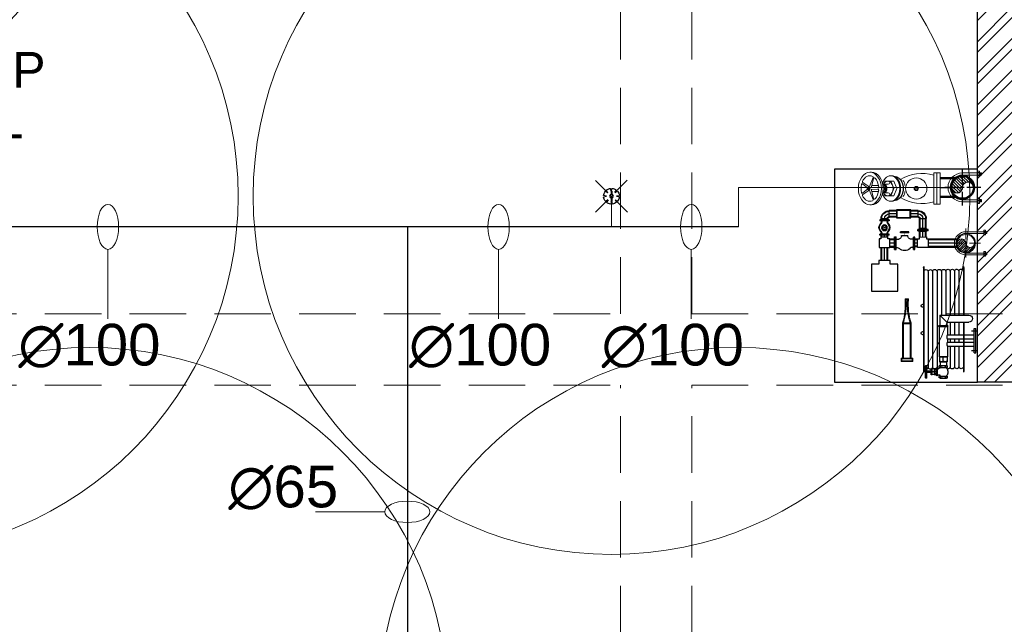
# Model space of a CAD drawing. Header units: inches. Extents: x 113025 to 158499, y 12149 to 30915.
# Tile 90 of 167: x 126995 to 127161, y 21237 to 21339. Entities that reach past the tile are written whole.
import ezdxf

# ---------------------------------------------------------------- set-up
doc = ezdxf.new("R2010")
doc.units = ezdxf.units.IN
doc.header["$MEASUREMENT"] = 0
doc.header["$PDMODE"] = 34
doc.linetypes.add('CENTER', pattern=[50.8, 31.75, -6.35, 6.35, -6.35])
doc.linetypes.add('HIDDEN', pattern=[0.375, 0.25, -0.125])
for name, color, linetype in [('A-COLUMN', 2, 'Continuous'), ('FALSE CELLING ', 255, 'Continuous'), ('PD_025_TEXT', 61, 'Continuous'), ('PP-SPRINKLER', 1, 'Continuous'), ('PPFIRE-F-FIRE BOX', 30, 'Continuous')]:
    doc.layers.add(name, color=color, linetype=linetype)
for name, color, linetype, lineweight in [('FIRE', 1, 'Continuous', 25), ('PD_COLUMN', 2, 'Continuous', 60), ('PD_HATCH', 45, 'Continuous', 9), ('PP-PHC', 1, 'Continuous', 9), ('PP-SPRINKLER PIPE', 1, 'Continuous', 0), ('PP-TEXT', 7, 'Continuous', 40), ('PPFIRE-F- FIRE BOX', 1, 'Continuous', 15), ('PPFIRE-F-RETURN  PIPE', 3, 'Continuous', 0), ('PPFIRE-P-PIPE SUPPORT', 7, 'Continuous', 0), ('SH-SPRINKLAR', 1, 'Continuous', 0)]:
    doc.layers.add(name, color=color, linetype=linetype, lineweight=lineweight)
doc.layers.add('PD_BASE', color=8, linetype='Continuous', transparency=0.5)
doc.styles.get("Standard").update_dxf_attribs({"font": 'arial.ttf', "height": 6})
doc.styles.add('text Ht 200mm', font='arial.ttf')
doc.styles.add('TIMES NEW ROMAN', font='times.ttf')
doc.dimstyles.new('PP-DIM', dxfattribs={"dimtxt": 4, "dimasz": 1, "dimexe": 1, "dimexo": 1, "dimgap": 0.09, "dimtad": 0, "dimdec": 0, "dimzin": 0, "dimdsep": 46, "dimlunit": 4, "dimtxsty": 'TIMES NEW ROMAN', "dimblk": 'ARCHTICK', "dimcen": 0.09, "dimdle": 1, "dimclrd": 256, "dimclre": 256, "dimclrt": 256, "dimadec": 0, "dimazin": 0, "dimtfac": 1, "dimtdec": 4, "dimtofl": 0, "dimtmove": 1, "dimatfit": 3, "dimfxl": 1, "dimtolj": 1, "dimtzin": 0, "dimlwd": -1, "dimlwe": -1, "dimarcsym": 0})

# ---------------------------------------------------------------- blocks, each defined once
blk = doc.blocks.new('columns2')
at = {"layer": 'PD_HATCH', "linetype": 'HIDDEN', "ltscale": 38}
for p, q in [((924, -253), (924, -201.5)), ((936, -253), (936, -201.5)), ((984, -201.5), (984, -253)), ((756, -253), (924, -253)), ((936, -253), (1098, -253)), ((756, -265), (924, -265)), ((924, -408), (924, -265)), ((936, -265), (1098, -265)), ((936, -408), (936, -265))]:
    blk.add_line(p, q, dxfattribs=at)
blk = doc.blocks.new('FIRST FLOOR AR PLAN')
at = {"layer": 'PD_BASE'}
h = blk.add_hatch(dxfattribs=at)
h.set_pattern_fill('ANSI32', color=256, scale=10)
h.set_pattern_definition([(45, (123173.841, 20768.249), (-2.65165, 2.65165), []), (45, (123175.6088, 20768.249), (-2.65165, 2.65165), [])])
h.paths.add_polyline_path([(123176.99, 20811), (123167.99, 20811), (123167.99, 20729.5), (123176.99, 20729.5)])
h.paths.add_polyline_path([(123538.49, 20663.5), (123368.99, 20663.5), (123368.99, 20654.5), (123538.49, 20654.5)])
h.paths.add_polyline_path([(123722.99, 20663.5), (123553.49, 20663.5), (123553.49, 20654.5), (123722.99, 20654.5)])
h.paths.add_polyline_path([(123176.99, 21527.5), (123167.99, 21527.5), (123167.99, 21446), (123176.99, 21446)])
h.paths.add_polyline_path([(123176.99, 21431), (123167.99, 21431), (123167.99, 21291), (123176.99, 21291)])
h.paths.add_polyline_path([(123176.99, 21276), (123167.99, 21276), (123167.99, 21136), (123176.99, 21136)])
h.paths.add_polyline_path([(123176.99, 21121), (123167.99, 21121), (123167.99, 20981), (123176.99, 20981)])
h.paths.add_polyline_path([(123176.99, 20966), (123167.99, 20966), (123167.99, 20826), (123176.99, 20826)])
h.paths.add_polyline_path([(124268.99, 21602.5), (124102.49, 21602.5), (124102.49, 21593.5), (124268.99, 21593.5)])
h.paths.add_polyline_path([(124087.49, 21602.5), (123922.49, 21602.5), (123922.49, 21593.5), (124087.49, 21593.5)])
h.paths.add_polyline_path([(123907.49, 21602.5), (123737.99, 21602.5), (123737.99, 21593.5), (123907.49, 21593.5)])
h.paths.add_polyline_path([(123722.99, 21602.5), (123553.49, 21602.5), (123553.49, 21593.5), (123722.99, 21593.5)])
h.paths.add_polyline_path([(123353.99, 21602.5), (123242.99, 21602.5), (123242.99, 21593.5), (123353.99, 21593.5)])
h.paths.add_polyline_path([(123227.99, 21602.5), (123167.99, 21602.5), (123167.99, 21542.5), (123176.99, 21542.5), (123176.99, 21593.5), (123227.99, 21593.5)])
h.paths.add_polyline_path([(123176.99, 20714.5), (123167.99, 20714.5), (123167.99, 20654.5), (123227.99, 20654.5), (123227.99, 20663.5), (123176.99, 20663.5)])
h.paths.add_polyline_path([(123353.99, 20663.5), (123242.99, 20663.5), (123242.99, 20654.5), (123353.99, 20654.5)])
h.paths.add_polyline_path([(123762.74, 20663.5), (123737.99, 20663.5), (123737.99, 20654.5), (123762.74, 20654.5)])
h.paths.add_polyline_path([(123907.49, 20663.5), (123882.74, 20663.5), (123882.74, 20654.5), (123907.49, 20654.5)])
h.paths.add_polyline_path([(123944.99, 20663.5), (123922.49, 20663.5), (123922.49, 20654.5), (123944.99, 20654.5)])
h.paths.add_polyline_path([(124087.49, 20663.5), (124064.99, 20663.5), (124064.99, 20654.5), (124087.49, 20654.5)])
h.paths.add_polyline_path([(124124.99, 20663.5), (124102.49, 20663.5), (124102.49, 20654.5), (124124.99, 20654.5)])
h.paths.add_polyline_path([(124268.99, 20663.5), (124244.99, 20663.5), (124244.99, 20654.5), (124268.99, 20654.5)])
h.paths.add_polyline_path([(124283.99, 20672.5), (124274.99, 20672.5)])
h.paths.add_polyline_path([(124283.99, 20811), (124274.99, 20811), (124274.99, 20672.5), (124283.99, 20672.5)])
h.paths.add_polyline_path([(124283.99, 20966), (124274.99, 20966), (124274.99, 20826), (124283.99, 20826)])
h.paths.add_polyline_path([(124283.99, 21276), (124274.99, 21276), (124274.99, 20981), (124283.99, 20981)])
h.paths.add_polyline_path([(124283.99, 21584.5), (124274.99, 21584.5), (124274.99, 21446), (124283.99, 21446)])
h.paths.add_polyline_path([(124265.99, 21443), (124160.99, 21443), (124160.99, 21434), (124265.99, 21434)])
h.paths.add_polyline_path([(124160.99, 21431), (124151.99, 21431), (124151.99, 21353), (124160.99, 21353)])
h.paths.add_polyline_path([(124151.99, 21443), (124079.99, 21443), (124079.99, 21434), (124151.99, 21434)])
h.paths.add_polyline_path([(124079.99, 21431), (124070.99, 21431), (124070.99, 21353), (124079.99, 21353)])
h.paths.add_polyline_path([(124070.99, 21443), (123989.99, 21443), (123989.99, 21341), (124016.99, 21341), (124016.99, 21350), (123998.99, 21350), (123998.99, 21434), (124070.99, 21434)])
h.paths.add_polyline_path([(124070.99, 21350), (124052.99, 21350), (124052.99, 21341), (124070.99, 21341)], flags=17)
h.paths.add_polyline_path([(124097.99, 21350), (124079.99, 21350), (124079.99, 21341), (124097.99, 21341)])
h.paths.add_polyline_path([(124151.99, 21350), (124133.99, 21350), (124133.99, 21341), (124151.99, 21341)])
h.paths.add_polyline_path([(124160.99, 21341), (124151.99, 21341), (124151.99, 21278), (124160.99, 21278)])
h.paths.add_polyline_path([(124283.99, 21292), (124274.99, 21292), (124274.99, 21291), (124283.99, 21291)])
h.paths.add_polyline_path([(124283.99, 21431), (124274.99, 21431), (124274.99, 21412), (124283.99, 21412)])
h.paths.add_polyline_path([(123405.74, 21593.5), (123405.74, 21602.5), (123368.99, 21602.5), (123368.99, 21593.5)])
h.paths.add_polyline_path([(123501.74, 21602.5), (123501.74, 21593.5), (123538.49, 21593.5), (123538.49, 21602.5)])
at = {"layer": 'PD_BASE', "lineweight": 30}
for p, q in [((124151.99, 21278), (124151.99, 21341)), ((124160.99, 21278), (124151.99, 21278))]:
    blk.add_line(p, q, dxfattribs=at)
at = {"layer": 'PD_COLUMN'}
blk.add_blockref('columns2', (123167.99, 21542.5), dxfattribs=at)
at = {"layer": 'PD_BASE', "char_height": 6, "width": 137.3386, "attachment_point": 1}
for s, insert in [('\\pi51.834;+10" LVL', (123775.72, 21333.3)), ('\\pi50.086;RAMP UP', (123907.08, 21333.51)), ('\\pi53.395;±00 LVL', (123861.46, 21324.97)), ('\\pi53.395;±00 LVL', (123907.08, 21324.97))]:
    blk.add_mtext(s, dxfattribs=dict(at, insert=insert))
blk = doc.blocks.new('PP-CEILING PENDANT')
at = {"layer": 'SH-SPRINKLAR', "lineweight": -3}
for p, q in [((-16.9, 17), (-75.6, 75.8)), ((17.2, 16.7), (75.4, 75)), ((-24, 0.1), (-37.4, -2.9)), ((-24, 0.8), (-37.3, 3.8)), ((-17.1, 16.7), (-28.7, 24.1)), ((-16.6, 17.3), (-23.9, 28.9)), ((-0.4, 24), (-3.4, 37.3)), ((-1.5, 8.9), (-1.5, 23.9)), ((0.6, 24), (3.5, 37.3)), ((1.5, 8.9), (1.5, 23.9)), ((16.8, 17.2), (24.1, 28.7)), ((17.6, 16.3), (29.1, 23.7)), ((23.9, -0.1), (37.4, 2.9)), ((-17.5, -16.3), (-76.5, -75.3)), ((-17.8, -16.1), (-29.3, -23.4)), ((-17.3, -16.6), (-24.7, -28.2)), ((-1.5, -23.9), (-4.5, -37.2)), ((-1.5, -23.9), (-1.5, -8.9)), ((-0.6, -24), (2.3, -37.4)), ((1.5, -23.9), (1.5, -8.9)), ((15.8, -18), (23.1, -29.5)), ((16.2, -17.7), (74.6, -76.1)), ((16.6, -17.3), (28.2, -24.7)), ((23.9, -1.3), (37.3, -4.2))]:
    blk.add_line(p, q, dxfattribs=at)
at = {"layer": 'SH-SPRINKLAR', "color": 8, "lineweight": 5}
blk.add_circle((0, 0), 1700, dxfattribs=at)
at = {"layer": 'SH-SPRINKLAR', "lineweight": -3}
for centre, major_axis, start_param, end_param in [((0, 0), (26.5, 26.5), 1.657505, 2.255676), ((0, 0), (-26.5, 26.5), 5.588406, 6.189787), ((0, 0), (0.02, 8.87), 5.497787, 11.780972), ((0, 0), (0.02, 6.56), 5.497787, 11.780972), ((0, 23.4), (1.12, 1.12), 5.863873, 8.273293), ((0, 0), (-26.5, 26.5), 4.798644, 5.40368), ((0, 0), (26.5, 26.5), 5.57395, 6.180955), ((0, 0), (-26.5, 26.5), 0.862204, 1.45951), ((0, 0), (-26.5, 26.5), 1.637496, 2.236801), ((0, -23.4), (1.12, 1.12), 2.722281, 5.131701), ((0, 0), (-26.5, 26.5), 2.418515, 3.021492), ((0, 0), (26.5, 26.5), 4.778634, 5.384791)]:
    blk.add_ellipse(centre, major_axis=major_axis, ratio=1, start_param=start_param, end_param=end_param, dxfattribs=at)
blk = doc.blocks.new('A$C0C0803E2')
at = {"color": 1}
for p, q in [((76.7, 432.5), (76.7, 158.4)), ((77.9, 431.8), (77.9, 158.4)), ((105.1, 431.4), (105.1, 158.4)), ((132.3, 431), (132.3, 158.4)), ((159.5, 430.6), (159.5, 158.4)), ((186.6, 430.2), (186.6, 158.4)), ((213.8, 429.8), (213.8, 158.4)), ((241, 429.5), (241, -165.2)), ((268.2, 429.1), (268.2, -165.6)), ((295.3, 428.7), (295.3, -166)), ((223, 158.4), (43.8, 158.4)), ((179.6, 115.1), (223, 158.4)), ((223, 158.4), (223, 93.5)), ((179.6, 115.1), (43.8, 115.1)), ((105.1, 115.1), (105.1, 35)), ((132.3, 115.1), (132.3, 35)), ((159.5, 115.1), (159.5, 35)), ((228.7, 93.5), (175.6, 93.5)), ((228.7, 86.9), (175.6, 86.9)), ((175.6, 86.9), (175.6, 35)), ((179.6, 115.1), (179.6, 93.5)), ((228.7, 86.9), (228.7, -100.1)), ((175.6, 35), (10.5, 35)), ((175.6, 10.1), (10.5, 10.1)), ((105.1, 10.1), (105.1, -10)), ((132.3, 10.1), (132.3, -10)), ((159.5, 10.1), (159.5, -10)), ((175.6, 10.1), (175.6, -10)), ((175.6, -10), (10.5, -10)), ((175.6, -34.9), (10.5, -34.9)), ((105.1, -34.9), (105.1, -163.3)), ((132.3, -34.9), (132.3, -163.7)), ((159.5, -34.9), (159.5, -164.1)), ((175.6, -34.9), (175.6, -100.1)), ((175.6, -100.1), (228.7, -100.1)), ((179.2, -100.1), (179.2, -130.9)), ((202.1, -127.8), (202.1, -103.2)), ((225, -100.1), (225, -130.9)), ((176.9, -165.2), (176.9, -156.6)), ((225, -130.9), (179.2, -130.9)), ((222, -166.8), (181.3, -166.8)), ((222.5, -155), (181.7, -155)), ((183.3, -130.9), (183.3, -155)), ((187.2, -166.8), (187.2, -155)), ((217, -166.8), (217, -155)), ((221, -130.9), (221, -155)), ((227.4, -165.2), (227.4, -156.6)), ((237.4, -215.7), (237.4, -170.7)), ((240.6, -215.7), (240.6, -170.7)), ((243.7, -215.7), (243.7, -170.7)), ((243.7, -174.2), (258.7, -174.2)), ((258.7, -174.2), (270.9, -176.2)), ((258.7, -174.2), (258.7, -212.2)), ((270.9, -211.2), (270.9, -175.2)), ((270.9, -210.2), (270.9, -176.2)), ((276.8, -211.2), (276.8, -175.2)), ((303.5, -230.6), (303.5, -155.8)), ((312.1, -230.6), (312.1, -155.8)), ((176.9, -230.2), (176.9, -221.5)), ((222, -231.8), (181.3, -231.8)), ((222.5, -219.9), (181.7, -219.9)), ((187.2, -231.8), (187.2, -219.9)), ((217, -231.8), (217, -219.9)), ((227.4, -230.2), (227.4, -221.5)), ((237.4, -193.2), (311.7, -193.2)), ((243.7, -183), (258.7, -183)), ((243.7, -203.3), (258.7, -203.3)), ((243.7, -212.2), (258.7, -212.2)), ((258.7, -212.2), (270.9, -210.2)), ((276.8, -188.3), (303.5, -188.3)), ((276.8, -198.1), (303.5, -198.1))]:
    blk.add_line(p, q, dxfattribs=at)
for points in [[(184.3, -166.8), (181, -172.2), (178.5, -176.9), (176.7, -180.9), (175.5, -184.3), (174.8, -187.3), (174.4, -190.1), (174.2, -192.6), (174.2, -195.1), (174.3, -197.6), (174.5, -200.2), (174.9, -202.9), (175.7, -205.8), (176.9, -209), (178.7, -212.4), (181.2, -216.2), (184.4, -220.3)], [(187.2, -156.6), (185.7, -155.9), (184.4, -155.4), (183.4, -155.1), (182.4, -155), (181.4, -155.1), (180.2, -155.4), (178.8, -155.9), (176.9, -156.6)], [(187.2, -165.2), (185.7, -165.9), (184.4, -166.4), (183.4, -166.7), (182.4, -166.8), (181.4, -166.7), (180.2, -166.4), (178.8, -165.9), (176.9, -165.2)], [(217, -156.6), (212, -155.9), (208.1, -155.4), (204.9, -155.1), (202, -155), (199.2, -155.1), (196, -155.4), (192.2, -155.9), (187.2, -156.6)], [(217, -165.2), (212, -165.9), (208.1, -166.4), (204.9, -166.7), (202, -166.8), (199.2, -166.7), (196, -166.4), (192.2, -165.9), (187.2, -165.2)], [(217, -156.6), (218.6, -155.9), (219.9, -155.4), (220.9, -155.1), (221.9, -155), (222.9, -155.1), (224.1, -155.4), (225.5, -155.9), (227.4, -156.6)], [(217, -165.2), (218.6, -165.9), (219.9, -166.4), (220.9, -166.7), (221.9, -166.8), (222.9, -166.7), (224.1, -166.4), (225.5, -165.9), (227.4, -165.2)], [(220.6, -166.8), (222.3, -171.5), (229.7, -173.4), (237.4, -173.1)], [(187.2, -221.6), (185.7, -220.9), (184.4, -220.3), (183.4, -220), (182.4, -219.9), (181.4, -220), (180.2, -220.3), (178.8, -220.9), (176.9, -221.6)], [(187.2, -230.1), (185.7, -230.9), (184.4, -231.4), (183.4, -231.7), (182.4, -231.8), (181.4, -231.7), (180.2, -231.4), (178.8, -230.9), (176.9, -230.1)], [(217, -221.6), (212, -220.9), (208.1, -220.3), (204.9, -220), (202, -219.9), (199.2, -220), (196, -220.3), (192.2, -220.9), (187.2, -221.6)], [(217, -230.1), (212, -230.9), (208.1, -231.4), (204.9, -231.7), (202, -231.8), (199.2, -231.7), (196, -231.4), (192.2, -230.9), (187.2, -230.1)], [(217, -221.6), (218.6, -220.9), (219.9, -220.3), (220.9, -220), (221.9, -219.9), (222.9, -220), (224.1, -220.3), (225.5, -220.9), (227.4, -221.6)], [(217, -230.1), (218.6, -230.9), (219.9, -231.4), (220.9, -231.7), (221.9, -231.8), (222.9, -231.7), (224.1, -231.4), (225.5, -230.9), (227.4, -230.1)], [(220.6, -219.6), (222.3, -214.9), (229.7, -213), (237.4, -213.3)]]:
    blk.add_lwpolyline(points, dxfattribs=at)
for centre, radius, start, end in [((91.6, 429.1), 13.9, 12.82594, 168.805), ((118.7, 428.7), 13.9, 12.82594, 168.805), ((145.9, 428.3), 13.9, 12.82594, 168.805), ((173.1, 427.9), 13.9, 12.82594, 168.805), ((200.3, 427.5), 13.9, 12.82594, 168.805), ((227.4, 427.1), 13.9, 12.82594, 168.805), ((254.6, 426.8), 13.9, 12.82594, 168.805), ((281.8, 426.4), 13.9, 12.82594, 168.805), ((309, 426), 13.9, 12.82594, 168.805), ((329.6, 216.4), 9.62, 240.81607, 119.18393), ((43.8, 136.7), 21.7, 90, 270), ((175.6, 90.2), 3.27, 90, 270), ((228.7, 90.2), 3.27, 270, 90), ((155.2, 22.5), 23.9, 328.61745, 31.38255), ((329.6, 46.3), 9.62, 240.81607, 119.18393), ((155.2, -22.5), 23.9, 328.61745, 31.38255), ((190.6, -122.9), 22.9, 59.54635, 119.63169), ((213.7, -122.9), 22.9, 60.36831, 120.45365), ((91.6, -160.2), 13.9, 191.195, 347.17406), ((118.7, -160.6), 13.9, 191.195, 347.17406), ((145.9, -161), 13.9, 191.195, 347.17406), ((173.1, -161.4), 13.9, 191.195, 280.36789), ((190.6, -108.1), 22.9, 240.36831, 300.45365), ((213.7, -108.1), 22.9, 239.54635, 299.63169), ((227.4, -162.2), 13.9, 275.12355, 347.17406), ((239, -170.7), 1.59, 0, 180), ((242.1, -170.7), 1.59, 0, 180), ((254.6, -162.6), 13.9, 191.195, 347.17406), ((281.8, -162.9), 13.9, 191.195, 347.17406), ((273.8, -178.1), 4.12, 43.71573, 136.28427), ((309, -163.3), 13.9, 191.195, 347.17406), ((307.8, -158), 4.8, 26.64147, 153.35853), ((239, -215.7), 1.59, 180, 0), ((242.1, -215.7), 1.59, 180, 0), ((273.8, -208.3), 4.12, 223.71573, 316.28427), ((307.8, -228.4), 4.8, 206.64147, 333.35853)]:
    blk.add_arc(centre, radius, start, end, dxfattribs=at)
at = {"layer": 'FIRE', "color": 1}
for p, q in [((74.4, 453.5), (76.7, 459)), ((74.4, 453.5), (74.4, 158.4)), ((76.7, 459), (76.7, 158.4)), ((322.5, 459), (322.5, -196.3)), ((324.9, 453.5), (322.5, 459)), ((324.9, 453.5), (324.9, -190.8)), ((27.6, 61.4), (-9, 61.4)), ((0, -75.9), (0, 75.9)), ((10.5, 75.9), (0, 75.9)), ((10.5, -75.9), (10.5, 75.9)), ((74.4, 115.1), (74.4, -190.8)), ((76.7, 115.1), (76.7, -196.3)), ((76.7, 115.1), (76.7, -162.2)), ((77.9, 115.1), (77.9, -162.9)), ((27.6, -61.4), (-9, -61.4)), ((10.5, -75.9), (0, -75.9)), ((74.4, -190.8), (76.7, -196.3)), ((324.9, -190.8), (322.5, -196.3))]:
    blk.add_line(p, q, dxfattribs=at)
blk = doc.blocks.new('PIPE SUPPORT')
at = {"layer": 'PPFIRE-P-PIPE SUPPORT'}
for points in [[(-174.8, 121.3), (-148.8, 121.3), (-148.8, 111.7), (-174.8, 111.7)], [(-174.6, 121.1), (-148.9, 121.1), (-148.9, 111.9), (-174.6, 111.9)], [(-55.9, 121.3), (-29.9, 121.3), (-29.9, 111.7), (-55.9, 111.7)], [(-55.7, 121.1), (-30, 121.1), (-30, 111.9), (-55.7, 111.9)]]:
    blk.add_lwpolyline(points, close=True, dxfattribs=at)
for points in [[(-174.6, 121.1), (-168.2, 118.8), (-161.8, 121.1), (-155.4, 118.8), (-148.9, 121.1)], [(-174.6, 121.1), (-148.9, 121.1)], [(-174.6, 111.9), (-174.6, 121.1)], [(-174.6, 111.9), (-168.2, 114.2), (-161.8, 111.9), (-155.4, 114.2), (-148.9, 111.9)], [(-168.2, 114.2), (-168.2, 118.8)], [(-166.5, 129.3), (-167, 128.3), (-166.5, 127.3), (-167, 126.4), (-166.5, 125.4), (-167, 124.4), (-166.5, 123.4), (-167, 122.5), (-166.5, 121.5)], [(-167, 128.3), (-156.8, 128.3)], [(-167, 126.4), (-156.8, 126.4)], [(-167, 124.4), (-156.8, 124.4)], [(-167, 122.5), (-156.8, 122.5)], [(-166.5, 121.5), (-166.6, 121.3)], [(-166.5, 129.3), (-157.3, 129.3)], [(-166.5, 127.3), (-157.3, 127.3)], [(-166.5, 125.4), (-157.3, 125.4)], [(-166.5, 123.4), (-157.3, 123.4)], [(-166.5, 121.5), (-157.3, 121.5)], [(-166.5, 111.7), (-166.5, 44.7)], [(-161.8, 111.9), (-161.8, 121.1)], [(-157.3, 129.3), (-156.8, 128.3), (-157.3, 127.3), (-156.8, 126.4), (-157.3, 125.4), (-156.8, 124.4), (-157.3, 123.4), (-156.8, 122.5), (-157.3, 121.5)], [(-157.3, 121.5), (-157.2, 121.3)], [(-157.3, 111.7), (-157.3, 44.7)], [(-155.4, 114.2), (-155.4, 118.8)], [(-55.7, 121.1), (-49.3, 118.8), (-42.9, 121.1), (-36.5, 118.8), (-30, 121.1)], [(-55.7, 111.9), (-49.3, 114.2), (-42.9, 111.9), (-36.5, 114.2), (-30, 111.9)], [(-49.3, 114.2), (-49.3, 118.8)], [(-47.3, 129.3), (-47.9, 128.3), (-47.3, 127.3), (-47.9, 126.4), (-47.3, 125.4), (-47.9, 124.4), (-47.3, 123.4), (-47.9, 122.5), (-47.3, 121.5)], [(-47.9, 128.3), (-37.7, 128.3)], [(-47.9, 126.4), (-37.7, 126.4)], [(-47.9, 124.4), (-37.7, 124.4)], [(-47.9, 122.5), (-37.7, 122.5)], [(-47.3, 121.5), (-47.5, 121.3)], [(-47.3, 129.3), (-38.2, 129.3)], [(-47.3, 129.3), (-38.2, 129.3)], [(-47.3, 127.3), (-38.2, 127.3)], [(-47.3, 125.4), (-38.2, 125.4)], [(-47.3, 123.4), (-38.2, 123.4)], [(-47.3, 121.5), (-38.2, 121.5)], [(-47.3, 111.7), (-47.3, 44.7)], [(-42.9, 111.9), (-42.9, 121.1)], [(-38.2, 129.3), (-37.7, 128.3), (-38.2, 127.3), (-37.7, 126.4), (-38.2, 125.4), (-37.7, 124.4), (-38.2, 123.4), (-37.7, 122.5), (-38.2, 121.5)], [(-38.2, 121.5), (-38.1, 121.3)], [(-38.2, 111.7), (-38.2, 44.7)], [(-36.5, 114.2), (-36.5, 118.8)]]:
    blk.add_lwpolyline(points, dxfattribs=at)
for radius, start, end in [(64.2, 180.0022, 269.9978), (55, 180.0022, 269.9978), (55, 270.0022, 359.9978), (64.2, 270.0022, 359.9978)]:
    blk.add_arc((-102.3, 44.7), radius, start, end, dxfattribs=at)
blk = doc.blocks.new('SOIL STACK DIA 100 mm')
h = blk.add_hatch()
h.set_pattern_fill('ANSI31', color=256, scale=3)
h.set_pattern_definition([(45, (-27850.841, 26658.129), (-6.735192, 6.735192), [])])
edge = h.paths.add_edge_path()
edge.add_ellipse((0, 0), major_axis=(-50, 0), ratio=1, start_angle=450, end_angle=630, ccw=False)
edge.add_ellipse((0, -25), major_axis=(25, 0), ratio=1, start_angle=270, end_angle=450)
edge.add_ellipse((0, 25), major_axis=(-25, 0), ratio=1, start_angle=270, end_angle=450, ccw=False)
blk.add_lwpolyline([(0, -50, 1), (0, 50, 1), (0, 0, -1), (0, -50, -1)], format="xyb")
at = {"linetype": 'CENTER', "ltscale": 2}
for points in [[(0, -84), (0, 84)], [(-84, 0), (84, 0)]]:
    blk.add_lwpolyline(points, dxfattribs=at)
for radius in [55, 50]:
    blk.add_circle((0, 0), radius)
at = {"layer": 'PPFIRE-P-PIPE SUPPORT', "ltscale": 150, "xscale": 1.0267966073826, "yscale": 1.0267966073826, "zscale": 1.0267966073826, "rotation": 179.9992056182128}
blk.add_blockref('PIPE SUPPORT', (-105.1, 46.1), dxfattribs=at)
blk = doc.blocks.new('A$C554B747C')
at = {"layer": 'PPFIRE-F- FIRE BOX'}
for p, q in [((71.6, 108.8), (-71.9, 108.8)), ((-71.9, 108.8), (-71.9, 80.5)), ((71.6, 94.6), (-71.9, 94.6)), ((71.6, 108.8), (71.6, 80.5)), ((71.6, 80.5), (-71.9, 80.5)), ((2.5, 7.7), (-2.5, 7.7)), ((-2.5, -7.7), (-2.5, 7.7)), ((2.5, -7.7), (2.5, 7.7)), ((2.5, -7.7), (-2.5, -7.7)), ((0, -89.4), (-33.7, -103.1)), ((0, -89.4), (33.7, -103.1)), ((0, -103.1), (-33.7, -116.9)), ((-33.7, -144.4), (-33.7, -103.1)), ((-19.5, -153.8), (-19.5, -129.3)), ((0, -103.1), (33.7, -116.9)), ((19.5, -153.8), (19.5, -129.3)), ((33.7, -144.4), (33.7, -103.1)), ((58.4, -116.9), (58.4, -113.2)), ((-33.7, -144.4), (-19.5, -150.2)), ((-14.4, -173.4), (-14.4, -204.1)), ((-2.8, -176.5), (-4.1, -203.6)), ((2.8, -176.5), (4.1, -203.6)), ((14.4, -173.4), (14.4, -204.1)), ((33.7, -144.4), (19.5, -150.2)), ((-74.5, -204.6), (-74.5, -212.7)), ((-50.8, -198.3), (-9.9, -213.8)), ((-45.8, -195.5), (-7.4, -206)), ((-26.9, -245.4), (-8.7, -217.7)), ((-20.2, -245.1), (-3.4, -224.2)), ((0, -211.8), (-6.7, -214.6)), ((0, -214.6), (-6.7, -217.3)), ((-6.7, -222.8), (-6.7, -214.6)), ((0, -225.6), (-6.7, -222.8)), ((0, -211.8), (6.7, -214.6)), ((0, -214.6), (6.7, -217.3)), ((0, -225.6), (6.7, -222.8)), ((20.2, -245.1), (3.4, -224.2)), ((6.7, -222.8), (6.7, -214.6)), ((45.8, -195.5), (7.4, -206)), ((26.9, -245.4), (8.7, -217.7)), ((50.8, -198.3), (9.9, -213.8)), ((74.5, -212.7), (74.5, -204.6))]:
    blk.add_line(p, q, dxfattribs=at)
for radius in [48.7, 9.69]:
    blk.add_circle((0, 0), radius, dxfattribs=at)
for centre, radius, start, end in [((127.5, 27), 196.6, 164.2108, 210.5213), ((-127.5, 27), 196.6, 329.4787, 15.7892), ((-14.5, -83), 31.2, 88.0313, 135.9908), ((14.5, -83), 31.2, 44.0092, 91.9687), ((-30.5, -131.5), 11.2, 11.0684, 72.6602), ((30.5, -131.5), 11.2, 107.3398, 168.9316), ((-6.7, -176.3), 3.89, 357.2205, 94.7862), ((6.7, -176.3), 3.89, 85.2138, 182.7795), ((-52.2, -201.9), 3.89, 69.2205, 155.1588), ((-44.8, -191.8), 3.89, 133.8645, 254.7795), ((-10.9, -216.3), 2.6, 326.7795, 69.2205), ((-6.7, -203.5), 2.6, 254.7795, 357.2205), ((6.7, -203.5), 2.6, 182.7795, 285.2205), ((10.9, -216.3), 2.6, 110.7795, 213.2205), ((44.8, -191.8), 3.89, 285.2205, 46.1355), ((52.2, -201.9), 3.89, 24.8412, 110.7795), ((-30.1, -243.3), 3.89, 245.9255, 326.7795), ((-17.1, -247.6), 3.89, 141.2205, 257.3777), ((17.1, -247.6), 3.89, 282.6223, 38.7795), ((30.1, -243.3), 3.89, 213.2205, 294.0745)]:
    blk.add_arc(centre, radius, start, end, dxfattribs=at)
at = {"layer": 'PPFIRE-F- FIRE BOX', "extrusion": (0, 0, -1)}
for centre, major_axis, ratio, start_param, end_param in [((0, -116.9), (58.4, 0), 0.707107, 1.987436, 5.918785), ((0, -113.2), (-58.4, 0), 0.707107, 0, 2.786111), ((0, -130.7), (33.7, 0), 0.721611, 2.186239, 6.007537)]:
    blk.add_ellipse(centre, major_axis=major_axis, ratio=ratio, start_param=start_param, end_param=end_param, dxfattribs=at)
at = {"layer": 'PPFIRE-F- FIRE BOX'}
for centre, major_axis, ratio, start_param, end_param in [((0, -99.5), (55.2, 0), 0.707107, -0.004902, 3.146495), ((0, -113.2), (58.4, 0), 0.707107, 0, 2.786111), ((0, -116.9), (-58.4, 0), 0.707107, 1.987436, 5.918785), ((0, -94.9), (-52.3, 0), 0.701646, 3.553827, 5.87095), ((0, -130.7), (-33.7, 0), 0.721611, 2.186239, 6.007537), ((0, -148), (-19.5, 0), 0.707107, 3.141593, 6.283185), ((0, -204.6), (-74.5, 0), 0.707107, 3.141593, 6.283185), ((0, -212.7), (-58.6, 0), 0.693384, -1.450623, -0.624962), ((0, -116.9), (58.4, 0), 0.707107, 3.784133, 4.295749), ((0, -130.7), (33.7, 0), 0.721611, 3.417241, 4.096946), ((0, -150.4), (-19.5, 0), 0.707107, 3.141593, 6.283185), ((0, -152), (-19.5, 0), 0.707107, 3.141593, 6.283185), ((0, -154.1), (-19.5, 0), 0.707107, 3.16624, 6.258538), ((0, -154.3), (-14.4, 0), 0.619861, 3.293146, 6.131632), ((0, -212.7), (58.6, 0), 0.693384, 0.624962, 1.450623), ((0, -212.7), (-58.6, 0), 0.693384, -0.310604, 0.998397), ((0, -212.7), (58.6, 0), 0.693384, -0.998397, 0.310604), ((0, -212.7), (58.6, 0), 0.693384, 4.400005, 5.024773)]:
    blk.add_ellipse(centre, major_axis=major_axis, ratio=ratio, start_param=start_param, end_param=end_param, dxfattribs=at)
for centre, major_axis, ratio in [((0, -212.7), (74.5, 0), 0.707107), ((0, -220.1), (6.74, 0), 0.721611), ((0, -220.4), (-2.9, 0), 0.586664)]:
    blk.add_ellipse(centre, major_axis=major_axis, ratio=ratio, dxfattribs=at)
blk = doc.blocks.new('ERTGYH')
at = {"layer": 'PPFIRE-F-FIRE BOX', "lineweight": 25}
for p, q in [((18634686.5, -2135081.1), (18634741.4, -2135081.1)), ((18634686.5, -2135085), (18634739, -2135085)), ((18634686.5, -2135116.8), (18634741.4, -2135116.8)), ((18634686.5, -2135148.5), (18634739, -2135148.5)), ((18634686.5, -2135152.5), (18634741.4, -2135152.5))]:
    blk.add_line(p, q, dxfattribs=at)
at = {"layer": 'PPFIRE-F-FIRE BOX', "color": 1, "ltscale": 60, "xscale": -0.7938326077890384, "yscale": 0.7938326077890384, "zscale": 0.7938326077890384, "rotation": 270}
blk.add_blockref('A$C554B747C', (18634600.1, -2135112.6, 0), dxfattribs=at)
at = {"layer": 'PPFIRE-F-FIRE BOX', "lineweight": -3, "xscale": -0.7938300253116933, "yscale": 0.7938300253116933, "zscale": 0.7938300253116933, "rotation": 89.99999999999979}
blk.add_blockref('SOIL STACK DIA 100 mm', (18634768.2, -2135116.8), dxfattribs=at)
blk = doc.blocks.new('A$C43F21B05')
at = {"layer": 'PPFIRE-F- FIRE BOX'}
for p, q in [((-27.9, -20.2), (-27.9, -242.8)), ((-21.7, -20.2), (-21.7, -236.5)), ((19.2, -20.2), (19.2, -236.5)), ((25.4, -20.2), (25.4, -242.8)), ((25.4, -236.5), (-27.9, -236.5)), ((25.4, -242.8), (-27.9, -242.8))]:
    blk.add_line(p, q, dxfattribs=at)
for points in [[(36, 0), (36, -20.2), (-36, -20.2), (-36, 0)], [(32.5, -3.6), (32.5, -16.6), (-32.5, -16.6), (-32.5, -3.6)], [(9, -386.3), (9, -392.3), (-12, -392.3), (-12, -386.3)], [(7.4, -387.9), (7.4, -390.7), (-10.5, -390.7), (-10.5, -387.9)]]:
    blk.add_lwpolyline(points, close=True, dxfattribs=at)
for centre, radius, start, end in [((-403.7, -357), 392.8, 355.71667, 16.90937), ((-388.4, -356.7), 383.7, 355.57478, 17.27811), ((361.8, -355.5), 360.4, 161.77716, 184.91406), ((376.8, -355.7), 369.1, 162.1821, 184.76244)]:
    blk.add_arc(centre, radius, start, end, dxfattribs=at)
blk = doc.blocks.new('A$C66E842DC')
at = {"layer": 'PPFIRE-P-PIPE SUPPORT'}
for points in [[(-65.9, 121), (-66.4, 120), (-65.9, 119), (-66.4, 118), (-65.9, 117), (-66.4, 116), (-65.9, 114.9), (-66.4, 113.9), (-65.9, 112.9)], [(-66.4, 120), (-55.9, 120)], [(-66.4, 118), (-55.9, 118)], [(-66.4, 116), (-55.9, 116)], [(-66.4, 113.9), (-55.9, 113.9)], [(-65.9, 112.9), (-66, 112.7)], [(-65.9, 121), (-56.5, 121)], [(-65.9, 119), (-56.5, 119)], [(-65.9, 117), (-56.5, 117)], [(-65.9, 114.9), (-56.5, 114.9)], [(-65.9, 112.9), (-56.5, 112.9)], [(-56.5, 121), (-55.9, 120), (-56.5, 119), (-55.9, 118), (-56.5, 117), (-55.9, 116), (-56.5, 114.9), (-55.9, 113.9), (-56.5, 112.9)], [(-56.5, 112.9), (-56.4, 112.7)], [(56.5, 121), (55.9, 120), (56.5, 119), (55.9, 118), (56.5, 117), (55.9, 115.9), (56.5, 114.9), (55.9, 113.9), (56.5, 112.9)], [(55.9, 120), (66.4, 120)], [(55.9, 118), (66.4, 118)], [(55.9, 115.9), (66.4, 115.9)], [(55.9, 113.9), (66.4, 113.9)], [(56.5, 112.9), (56.4, 112.7)], [(56.5, 121), (65.9, 121)], [(56.5, 121), (65.9, 121)], [(56.5, 119), (65.9, 119)], [(56.5, 117), (65.9, 117)], [(56.5, 114.9), (65.9, 114.9)], [(56.5, 112.9), (65.9, 112.9)], [(65.9, 121), (66.4, 120), (65.9, 119), (66.4, 118), (65.9, 117), (66.4, 115.9), (65.9, 114.9), (66.4, 113.9), (65.9, 112.9)], [(65.9, 112.9), (66, 112.7)], [(-74.2, 112.5), (-67.6, 110.2), (-61, 112.5), (-54.4, 110.2), (-47.8, 112.5)], [(-74.2, 112.5), (-47.8, 112.5)], [(-74.2, 103.1), (-74.2, 112.5)], [(-74.2, 103.1), (-67.6, 105.5), (-61, 103.1), (-54.4, 105.5), (-47.8, 103.1)], [(-67.6, 105.5), (-67.6, 110.2)], [(-65.9, 102.9), (-65.9, -0.2)], [(-61, 103.1), (-61, 112.5)], [(-56.5, 102.9), (-56.5, -0.2)], [(-54.4, 105.5), (-54.4, 110.2)], [(47.9, 112.5), (54.5, 110.2), (61.1, 112.5), (67.7, 110.2), (74.2, 112.5)], [(47.9, 103.1), (54.5, 105.5), (61.1, 103.1), (67.7, 105.5), (74.2, 103.1)], [(54.5, 105.5), (54.5, 110.2)], [(56.5, 102.9), (56.5, -0.2)], [(61.1, 103.1), (61.1, 112.5)], [(65.9, 102.9), (65.9, -0.2)], [(67.7, 105.5), (67.7, 110.2)]]:
    blk.add_lwpolyline(points, dxfattribs=at)
for points in [[(-74.4, 112.7), (-47.7, 112.7), (-47.7, 102.9), (-74.4, 102.9)], [(-74.2, 112.5), (-47.8, 112.5), (-47.8, 103.1), (-74.2, 103.1)], [(47.7, 112.7), (74.4, 112.7), (74.4, 102.9), (47.7, 102.9)], [(47.9, 112.5), (74.2, 112.5), (74.2, 103.1), (47.9, 103.1)]]:
    blk.add_lwpolyline(points, close=True, dxfattribs=at)
for radius, start, end in [(65.9, 180.0014, 269.997), (56.5, 180.0014, 269.997), (56.5, 270.0014, 359.997), (65.9, 270.0014, 359.997)]:
    blk.add_arc((0, -0.2), radius, start, end, dxfattribs=at)
blk = doc.blocks.new('A$C465C6E6A')
h = blk.add_hatch()
h.set_pattern_fill('ANSI31', color=256, scale=3, angle=180)
h.set_pattern_definition([(225, (27850.841, -26658.129), (6.735192, -6.735192), [])])
edge = h.paths.add_edge_path()
edge.add_ellipse((0, 0), major_axis=(-50, 0), ratio=1, start_angle=270, end_angle=450, ccw=False)
edge.add_ellipse((0, 25), major_axis=(25, 0), ratio=1, start_angle=90, end_angle=270)
edge.add_ellipse((0, -25), major_axis=(-25, 0), ratio=1, start_angle=450, end_angle=630, ccw=False)
at = {"linetype": 'CENTER', "ltscale": 2}
for points in [[(0, 84), (0, -84)], [(84, 0), (-84, 0)]]:
    blk.add_lwpolyline(points, dxfattribs=at)
blk.add_lwpolyline([(0, 50, 1), (0, -50, 1), (0, 0, -1), (0, 50, -1)], format="xyb")
for radius in [55, 50]:
    blk.add_circle((0, 0), radius)
at = {"ltscale": 60}
blk.add_blockref('A$C66E842DC', (0, 0), dxfattribs=at)
blk = doc.blocks.new('_ArchTick')
at = {"color": 0, "linetype": 'ByBlock', "const_width": 0.15}
blk.add_lwpolyline([(-0.5, -0.5), (0.5, 0.5)], dxfattribs=at)
blk = doc.blocks.new('*D526')
at = {"layer": 'Defpoints', "color": 0, "transparency": 16777216}
for p in [(136659.08, 23142.23), (136659.08, 23106.4), (136667.28, 23106.4)]:
    blk.add_point(p, dxfattribs=at)
at = {"layer": 'FALSE CELLING ', "lineweight": 5, "transparency": 16777216}
for p, q in [((136662.08, 23142.23), (136670.28, 23142.23)), ((136667.28, 23142.23), (136667.28, 23127.16)), ((136667.28, 23106.4), (136667.28, 23121.46)), ((136662.08, 23106.4), (136670.28, 23106.4))]:
    blk.add_line(p, q, dxfattribs=at)
at = {"layer": 'FALSE CELLING ', "lineweight": 5, "transparency": 16777216, "xscale": 2, "yscale": 2, "zscale": 2}
for p, rotation in [((136667.28, 23142.23), 90), ((136667.28, 23106.4), 270)]:
    blk.add_blockref('_ArchTick', p, dxfattribs=dict(at, rotation=rotation))
at = {"layer": 'FALSE CELLING ', "transparency": 16777216, "insert": (136667.28, 23124.31), "char_height": 6, "attachment_point": 5, "rotation": 90}
blk.add_mtext("\\A1;3'", dxfattribs=at)
blk = doc.blocks.new('PP-SP ARROW')
at = {"color": 3}
blk.add_line((-31.5, 0), (-128.7, 0), dxfattribs=at)
blk.add_ellipse((0, 0), major_axis=(-31.5, 0), ratio=0.476486, dxfattribs=at)
blk = doc.blocks.new('FIRE SHAFT   1')
at = {"layer": 'PPFIRE-F-RETURN  PIPE', "lineweight": 25}
h = blk.add_hatch(color=7, dxfattribs=at)
h.paths.add_polyline_path([(136646.25, 23134), (136648.68, 23134), (136648.69, 23135.35), (136646.25, 23135.35)])
h.paths.add_polyline_path([(136646.35, 23134.1), (136648.59, 23134.1), (136648.59, 23135.25), (136646.35, 23135.25)], flags=16)
blk.add_hatch(color=7, dxfattribs=at).paths.add_polyline_path([(136650.7, 23132.52, 1), (136650.7, 23132.21, 1)])
at = {"layer": 'PP-PHC', "lineweight": 25}
blk.add_lwpolyline([(136659.08, 23142.23), (136659.08, 23106.4), (136635.08, 23106.4), (136635.08, 23142.23)], close=True, dxfattribs=at)
at = {"layer": 'PPFIRE-F-RETURN  PIPE', "lineweight": 25}
for p, q in [((136645.04, 23135.23, 0), (136646.35, 23135.23, 0)), ((136645.04, 23134.12, 0), (136645.04, 23135.23, 0)), ((136645.04, 23135.13, 0), (136646.35, 23135.13, 0)), ((136645.04, 23134.68, 0), (136646.35, 23134.68, 0)), ((136645.04, 23134.23, 0), (136646.35, 23134.22, 0)), ((136648.59, 23135.23, 0), (136649.9, 23135.23, 0)), ((136648.59, 23135.13, 0), (136649.9, 23135.13, 0)), ((136648.59, 23134.68, 0), (136649.9, 23134.68, 0)), ((136648.59, 23134.22, 0), (136649.9, 23134.22, 0)), ((136649.9, 23134.12, 0), (136649.9, 23135.23, 0)), ((136643.68, 23132.24, 0), (136643.68, 23133.88, 0)), ((136644.79, 23133.88, 0), (136643.68, 23133.88, 0)), ((136643.78, 23132.24, 0), (136643.78, 23133.88, 0)), ((136644.23, 23132.24, 0), (136644.23, 23133.88, 0)), ((136644.69, 23132.23, 0), (136644.69, 23133.88, 0)), ((136644.79, 23132.23, 0), (136644.79, 23133.88, 0)), ((136645.04, 23134.12, 0), (136646.35, 23134.12, 0)), ((136648.59, 23134.12, 0), (136649.9, 23134.12, 0)), ((136650.15, 23133.68, 0), (136650.15, 23133.87, 0)), ((136650.15, 23133.87, 0), (136651.26, 23133.87, 0)), ((136650.25, 23133.68, 0), (136650.25, 23133.87, 0)), ((136650.7, 23133.68, 0), (136650.7, 23133.87, 0)), ((136651.16, 23133.68, 0), (136651.16, 23133.87, 0)), ((136651.26, 23133.68, 0), (136651.26, 23133.87, 0)), ((136643.68, 23130.8, 0), (136643.68, 23131.71, 0)), ((136643.78, 23130.8, 0), (136643.78, 23131.71, 0)), ((136644.23, 23130.8, 0), (136644.23, 23131.71, 0)), ((136644.69, 23130.79, 0), (136644.69, 23131.71, 0)), ((136644.79, 23130.79, 0), (136644.79, 23131.71, 0)), ((136650.15, 23130.79, 0), (136650.15, 23131.1, 0)), ((136650.25, 23130.79, 0), (136650.25, 23131.1, 0)), ((136650.7, 23130.79, 0), (136650.7, 23131.1, 0)), ((136651.16, 23130.79, 0), (136651.16, 23131.1, 0)), ((136651.26, 23130.79, 0), (136651.26, 23131.1, 0)), ((136638.53, 23130.44), (136643.33, 23130.44)), ((136638.57, 23130.31), (136643.33, 23130.31)), ((136638.99, 23129.75), (136643.33, 23129.75)), ((136645.14, 23130.44, 0), (136645.59, 23130.44, 0)), ((136645.14, 23130.32, 0), (136645.59, 23130.32, 0)), ((136645.14, 23129.75, 0), (136645.59, 23129.75, 0)), ((136645.14, 23129.26, 0), (136645.59, 23129.26, 0)), ((136649, 23130.44, 0), (136649.79, 23130.44, 0)), ((136649, 23130.31, 0), (136649.79, 23130.31, 0)), ((136649, 23129.75, 0), (136649.79, 23129.75, 0)), ((136638.53, 23129.05), (136643.33, 23129.05)), ((136638.57, 23129.18), (136643.33, 23129.18)), ((136645.14, 23129.14, 0), (136645.59, 23129.14, 0)), ((136648.99, 23129.18, 0), (136649.79, 23129.18, 0)), ((136648.99, 23129.05, 0), (136649.79, 23129.05, 0)), ((136650.15, 23126.82, 0), (136650.15, 23129.03, 0)), ((136650.25, 23126.82, 0), (136650.25, 23129.03, 0)), ((136650.7, 23126.82, 0), (136650.7, 23129.03, 0)), ((136651.15, 23126.82, 0), (136651.15, 23129.03, 0)), ((136651.26, 23126.82, 0), (136651.26, 23129.03, 0))]:
    blk.add_line(p, q, dxfattribs=at)
at = {"layer": 'PPFIRE-F-RETURN  PIPE', "lineweight": 25, "ltscale": 20}
blk.add_line((136646.25, 23134.23, 0), (136646.35, 23134.23, 0), dxfattribs=at)
at = {"layer": 'PPFIRE-F-RETURN  PIPE', "color": 7, "linetype": 'Continuous', "lineweight": 25}
for p, q in [((136649.92, 23133.68, 0), (136651.49, 23133.68, 0)), ((136649.92, 23133.68, 0), (136649.92, 23133.49, 0)), ((136649.92, 23133.59, 0), (136651.49, 23133.59, 0)), ((136649.92, 23133.59, 0), (136651.49, 23133.59, 0)), ((136649.92, 23133.49, 0), (136651.49, 23133.49, 0)), ((136650.16, 23133.49, 0), (136650.16, 23133.37, 0)), ((136650.25, 23133.49, 0), (136650.25, 23133.37, 0)), ((136651.16, 23133.49, 0), (136651.16, 23133.37, 0)), ((136651.24, 23133.49, 0), (136651.24, 23133.37, 0)), ((136651.49, 23133.68, 0), (136651.49, 23133.49, 0)), ((136646.58, 23131.68, 0), (136648, 23131.68, 0)), ((136646.58, 23131.51, 0), (136646.58, 23131.68, 0)), ((136646.58, 23131.6, 0), (136648, 23131.6, 0)), ((136646.58, 23131.51, 0), (136648, 23131.51, 0)), ((136647.82, 23131.04, 0), (136646.76, 23131.04, 0)), ((136646.76, 23130.95, 0), (136646.76, 23131.04, 0)), ((136647.82, 23130.95, 0), (136647.82, 23131.04, 0)), ((136648, 23131.51, 0), (136648, 23131.68, 0)), ((136649.92, 23131.29, 0), (136651.49, 23131.29, 0)), ((136649.92, 23131.1, 0), (136649.92, 23131.29, 0)), ((136649.92, 23131.1, 0), (136649.92, 23131.29, 0)), ((136649.92, 23131.2, 0), (136651.49, 23131.2, 0)), ((136649.92, 23131.1, 0), (136651.49, 23131.1, 0)), ((136650.16, 23131.29, 0), (136650.16, 23131.42, 0)), ((136650.25, 23131.29, 0), (136650.25, 23131.42, 0)), ((136650.25, 23131.29, 0), (136650.25, 23131.42, 0)), ((136651.16, 23131.29, 0), (136651.16, 23131.42, 0)), ((136651.24, 23131.29, 0), (136651.24, 23131.42, 0)), ((136651.24, 23131.29, 0), (136651.24, 23131.42, 0)), ((136651.49, 23131.1, 0), (136651.49, 23131.29, 0)), ((136645.58, 23128.7, 0), (136645.59, 23130.79, 0)), ((136645.59, 23130.79, 0), (136645.84, 23130.79, 0)), ((136645.59, 23130.79, 0), (136645.84, 23130.79, 0)), ((136645.71, 23128.7, 0), (136645.71, 23130.79, 0)), ((136645.83, 23128.7, 0), (136645.84, 23130.79, 0)), ((136645.83, 23128.7, 0), (136645.84, 23130.79, 0)), ((136645.84, 23130.45, 0), (136646.3, 23130.45, 0)), ((136648.75, 23130.45, 0), (136648.29, 23130.45, 0)), ((136648.74, 23128.69, 0), (136648.75, 23130.8, 0)), ((136648.74, 23128.69, 0), (136648.75, 23130.8, 0)), ((136649, 23130.8, 0), (136648.75, 23130.8, 0)), ((136649, 23130.8, 0), (136648.75, 23130.8, 0)), ((136648.87, 23128.69, 0), (136648.87, 23130.8, 0)), ((136648.99, 23128.69, 0), (136649, 23130.8, 0)), ((136645.58, 23128.62, 0), (136645.83, 23128.62, 0)), ((136645.83, 23129.1, 0), (136646, 23129.1, 0)), ((136648.74, 23129.02, 0), (136648.58, 23129.02, 0)), ((136648.99, 23128.69, 0), (136648.74, 23128.69, 0))]:
    blk.add_line(p, q, dxfattribs=at)
at = {"layer": 'PPFIRE-F-RETURN  PIPE', "color": 7, "lineweight": 25}
for p, q in [((136643.37, 23132.08, 0), (136645.1, 23132.08, 0)), ((136643.37, 23131.86, 0), (136643.37, 23132.08, 0)), ((136643.37, 23131.97, 0), (136645.1, 23131.97, 0)), ((136643.37, 23131.86, 0), (136645.1, 23131.86, 0)), ((136643.68, 23132.24, 0), (136644.79, 23132.23, 0)), ((136643.68, 23131.71, 0), (136644.79, 23131.71, 0)), ((136645.1, 23131.86, 0), (136645.1, 23132.08, 0))]:
    blk.add_line(p, q, dxfattribs=at)
at = {"layer": 'PPFIRE-F-RETURN  PIPE', "color": 7, "lineweight": 25, "elevation": 0}
for points in [[(136646.25, 23135.35), (136648.69, 23135.35), (136648.68, 23134), (136646.25, 23134)], [(136646.35, 23135.25), (136648.59, 23135.25), (136648.59, 23134.1), (136646.35, 23134.1)]]:
    blk.add_lwpolyline(points, close=True, dxfattribs=at)
at = {"layer": 'PPFIRE-F-RETURN  PIPE', "color": 7, "linetype": 'Continuous', "lineweight": 25, "const_width": 0.0725, "elevation": 0}
blk.add_lwpolyline([(136647.29, 23131.04), (136647.29, 23131.51)], dxfattribs=at)
at = {"layer": 'PPFIRE-F-RETURN  PIPE', "lineweight": 25, "elevation": 0}
for points in [[(136644.81, 23130.79), (136643.65, 23130.8), (136643.65, 23130.47), (136643.33, 23130.47), (136643.33, 23129.03), (136645.14, 23129.03), (136645.14, 23130.47), (136644.81, 23130.47)], [(136650.12, 23130.79), (136651.28, 23130.79), (136651.28, 23130.46), (136651.61, 23130.46), (136651.61, 23129.03), (136649.79, 23129.03), (136649.79, 23130.46), (136650.12, 23130.46)], [(136649.72, 23126.82), (136651.64, 23126.82), (136651.64, 23126.25), (136652.88, 23126.25), (136652.88, 23121.71), (136648.43, 23121.71), (136648.43, 23126.25), (136649.72, 23126.25)]]:
    blk.add_lwpolyline(points, close=True, dxfattribs=at)
at = {"layer": 'PPFIRE-F-RETURN  PIPE', "color": 7, "lineweight": 25}
for radius in [0.481, 0.407, 0.318]:
    blk.add_circle((136650.7, 23132.36, 0), radius, dxfattribs=at)
at = {"layer": 'PPFIRE-F-RETURN  PIPE', "lineweight": 25}
for centre, radius, start, end in [((136645.04, 23133.88, 0), 1.36, 89.9709, 179.9709), ((136645.04, 23133.88, 0), 1.26, 89.9709, 179.9709), ((136645.04, 23133.88, 0), 0.803, 89.9709, 179.9709), ((136645.04, 23133.88, 0), 0.349, 89.9709, 179.9709), ((136649.9, 23133.87, 0), 1.36, 359.9709, 89.9709), ((136649.9, 23133.87, 0), 1.26, 359.9709, 89.9709), ((136649.9, 23133.87, 0), 0.803, 359.9709, 89.9709), ((136649.9, 23133.87, 0), 0.349, 359.9709, 89.9709), ((136645.04, 23133.88, 0), 0.248, 89.9709, 179.9709), ((136649.9, 23133.87, 0), 0.248, 359.9709, 89.9709)]:
    blk.add_arc(centre, radius, start, end, dxfattribs=at)
at = {"layer": 'PPFIRE-F-RETURN  PIPE', "color": 7, "linetype": 'Continuous', "lineweight": 25}
for centre, radius, start, end in [((136650.8, 23132.39, 0), 1.01, 137.8487, 222.0931), ((136650.8, 23132.39, 0), 0.925, 137.8487, 222.0931), ((136649.72, 23133.37, 0), 0.439, 317.8487, 359.9709), ((136649.72, 23133.37, 0), 0.525, 317.8487, 359.9709), ((136651.68, 23133.37, 0), 0.525, 179.9709, 222.0931), ((136651.68, 23133.37, 0), 0.439, 179.9709, 222.0931), ((136650.61, 23132.39, 0), 0.925, 317.8487, 42.0931), ((136650.61, 23132.39, 0), 1.01, 317.8487, 42.0931), ((136646.47, 23130.95, 0), 0.29, 321.8491, 359.9709), ((136648.11, 23130.95, 0), 0.29, 179.9709, 218.0927), ((136649.72, 23131.42, 0), 0.439, 359.9709, 42.0931), ((136649.72, 23131.42, 0), 0.525, 359.9709, 42.0931), ((136651.68, 23131.42, 0), 0.525, 137.8487, 179.9709), ((136651.68, 23131.42, 0), 0.439, 137.8487, 179.9709), ((136646.25, 23130.92, 0), 0.467, 275.3964, 341.6172), ((136648.33, 23130.91, 0), 0.467, 198.3246, 264.5454), ((136646, 23128.52, 0), 0.58, 47.8487, 89.9709), ((136647.29, 23129.86, 0), 1.34, 227.8487, 312.0931), ((136648.58, 23128.44, 0), 0.58, 89.9709, 132.0931)]:
    blk.add_arc(centre, radius, start, end, dxfattribs=at)
at = {"layer": 'PPFIRE-F-RETURN  PIPE', "color": 7, "lineweight": 25}
for centre, start, end in [((136643.4, 23132.41, 0), 265.0305, 327.4806), ((136643.4, 23131.53, 0), 32.4612, 94.9113), ((136645.07, 23132.41, 0), 212.4612, 274.9113), ((136645.07, 23131.52, 0), 85.0305, 147.4806)]:
    blk.add_arc(centre, 0.333, start, end, dxfattribs=at)
at = {"layer": 'A-COLUMN', "color": 0, "ltscale": 0.5, "xscale": 0.04619340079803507, "yscale": 0.04619340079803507, "zscale": 0.04619340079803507, "rotation": 180.0000000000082}
blk.add_blockref('ERTGYH', (997440.9, -75489.16), dxfattribs=at)
at = {"layer": 'PPFIRE-F-FIRE BOX', "ltscale": 60, "xscale": 0.02713894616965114, "yscale": 0.02713894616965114, "zscale": 0.02713894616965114}
blk.add_blockref('A$C0C0803E2', (136635.32, 23113.37), dxfattribs=at)
at = {"layer": 'PPFIRE-F-FIRE BOX', "ltscale": 60, "xscale": 0.02680133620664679, "yscale": 0.02680133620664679, "zscale": 0.02680133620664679, "rotation": 180.0000000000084}
blk.add_blockref('A$C43F21B05', (136646.9, 23109.87, 0), dxfattribs=at)
at = {"layer": 'PPFIRE-F-RETURN  PIPE', "lineweight": -3, "xscale": 0.02933586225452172, "yscale": 0.02933586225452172, "zscale": 0.02933586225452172, "rotation": 89.99940871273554}
blk.add_blockref('A$C465C6E6A', (136637.01, 23129.75), dxfattribs=at)
at = {"layer": 'FALSE CELLING '}
dim = blk.add_linear_dim(base=(136667.28, 23106.4), p1=(136659.08, 23142.23), p2=(136659.08, 23106.4), angle=90, dimstyle='PP-DIM', dxfattribs=at)
dim.commit()
dim.dimension.update_dxf_attribs({"geometry": '*D526', "text_midpoint": (136667.28, 23124.31)})

msp = doc.modelspace()

# ---------------------------------------------------------------- block references
at = {"layer": 'PD_025_TEXT'}
msp.add_blockref('FIRST FLOOR AR PLAN', (3004.17, 0), dxfattribs=at)

# ---------------------------------------------------------------- next in the draw order: linework, layer by layer
at = {"layer": 'FIRE'}
for p, q in [((127116.03, 21304.1), (126300.96, 21304.1)), ((127060.34, 21304.1, 0), (127060.34, 20714.42, 0))]:
    msp.add_line(p, q, dxfattribs=at)
at = {"layer": 'PP-SPRINKLER PIPE'}
for p, q in [((127153.65, 21310.74), (127116.03, 21310.74)), ((127116.03, 21310.74), (127116.03, 21304.1)), ((127094.66, 21309.25), (127094.66, 21304.1))]:
    msp.add_line(p, q, dxfattribs=at)

# ---------------------------------------------------------------- next in the draw order: block references
at = {"layer": 'FALSE CELLING ', "xscale": -1}
msp.add_blockref('FIRE SHAFT   1', (263791.24, -1828.4), dxfattribs=at)
at = {"layer": 'PP-SPRINKLER', "yscale": 0.03543314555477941, "zscale": 35.43314555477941, "rotation": 180}
for p, xscale in [((126949.9, 21380.25), 0.03543314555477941), ((126971.66, 21309.25), 0.03543314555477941), ((127094.66, 21309.25), -0.03543314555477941), ((127006.91, 21223.58), 0.03543314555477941), ((127115.81, 21223.58), -0.03543314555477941)]:
    msp.add_blockref('PP-CEILING PENDANT', p, dxfattribs=dict(at, xscale=xscale))
at = {"layer": 'PP-SPRINKLER PIPE', "xscale": -0.1199999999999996, "yscale": 0.1199999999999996, "zscale": 0.03999999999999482, "rotation": 270}
for p in [(127010, 21304.1), (127075.68, 21304.1), (127108.06, 21304.1)]:
    msp.add_blockref('PP-SP ARROW', p, dxfattribs=at)
at = {"layer": 'PP-SPRINKLER PIPE', "xscale": 0.1199999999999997, "yscale": 0.1199999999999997, "zscale": 0.03999999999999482}
msp.add_blockref('PP-SP ARROW', (127060.34, 21256.18, 0), dxfattribs=at)

# ---------------------------------------------------------------- next in the draw order: texts
at = {"layer": 'PP-TEXT', "style": 'text Ht 200mm'}
for s, p in [('∅100', (126994.95, 21280.79)), ('∅100', (127060.63, 21280.79)), ('∅100', (127093.01, 21280.79)), ('∅65', (127030.26, 21256.93, 0))]:
    msp.add_text(s, height=7, dxfattribs=at).set_placement(p)

doc.saveas('drawing.dxf')
